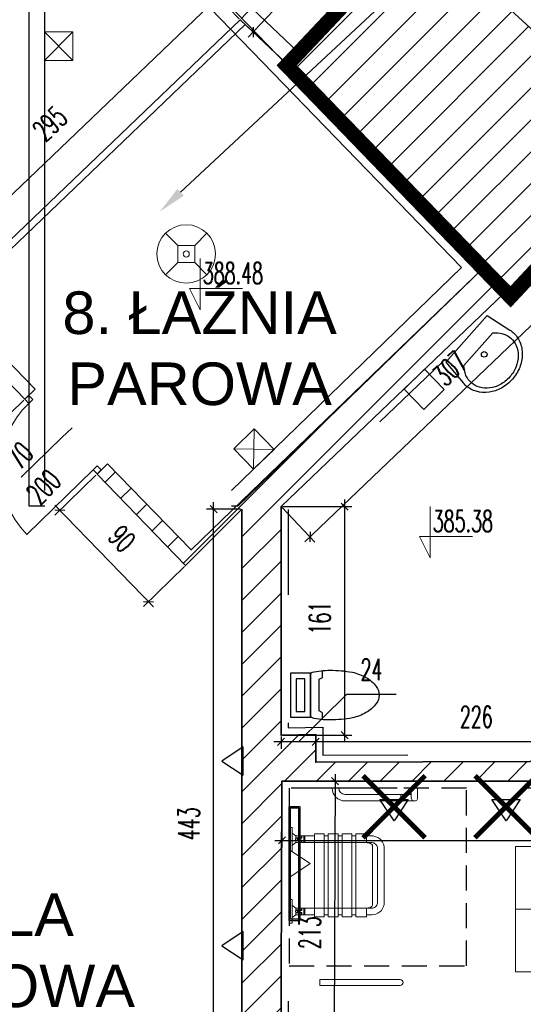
# Model space of a CAD drawing. Header units: millimetres. Extents: x 19887 to 192597, y -14203 to 39042.
# Tile 129 of 256: x 40458 to 40968, y -8599 to -7601. Entities that reach past the tile are written whole.
import ezdxf
from ezdxf import colors
from ezdxf.entities.mleader import LeaderData, LeaderLine
from ezdxf.math import Vec2, Vec3

# ---------------------------------------------------------------- set-up
doc = ezdxf.new("R2010")
doc.units = ezdxf.units.MM
doc.linetypes.add('ACAD_ISO03W100', pattern=[30, 12, -18])
doc.linetypes.add('DASHED2', pattern=[9.525, 6.35, -3.175])
doc.layers.get('Defpoints').update_dxf_attribs({"color": 4})
for name, color, linetype in [('A_DBA-RAMKI', 6, 'Continuous'), ('A_DBA_MEBLE', 5, 'Continuous'), ('A_DBA_WIDOK CIENKA', 1, 'Continuous'), ('A_DBA_WPUSTY SAN', 150, 'Continuous'), ('Sufit podwieszany', 252, 'Continuous'), ('Wymiarowanie', 3, 'Continuous'), ('Wypełnienie', 252, 'Continuous')]:
    doc.layers.add(name, color=color, linetype=linetype)
for name, color, linetype, lineweight in [('A_DBA_URZADZENIA SANITARNE', 5, 'Continuous', 25), ('Basen_rzut_poziom_1_obrys', 252, 'Continuous', 35), ('Drzwi', 2, 'Continuous', 5), ('koty wysokościowe', 252, 'Continuous', 0), ('PAS_wyposazenie', 5, 'Continuous', 5), ('PAS_WYPOSAŻENIE', 5, 'Continuous', 5), ('Schody', 252, 'Continuous', 5), ('Tabela', 1, 'Continuous', 0), ('USUNIĘCIA', 10, 'Continuous', 0), ('Ściany', 7, 'Continuous', 25)]:
    doc.layers.add(name, color=color, linetype=linetype, lineweight=lineweight)
doc.styles.add('ARIAL', font='arial.ttf')
doc.styles.add('ROMANS', font='romans.shx', dxfattribs={"width": 0.6})
doc.styles.get("Standard").update_dxf_attribs({"font": 'arial.ttf'})
doc.dimstyles.new('000001FB70622F18', dxfattribs={"dimtxt": 20, "dimasz": 5, "dimexe": 5, "dimexo": 1, "dimgap": 20, "dimtad": 1, "dimtoh": 1, "dimdec": 0, "dimtxsty": 'Standard', "dimblk": 'OBLIQUE', "dimcen": 0, "dimdle": 5, "dimclrd": 252, "dimclre": 252, "dimclrt": 252, "dimadec": 0, "dimazin": 0, "dimtfac": 1, "dimtdec": 0, "dimtmove": 0, "dimatfit": 3, "dimldrblk": 'OBLIQUE', "dimfxl": 150, "dimfxlon": 1, "dimlwd": 25, "dimlwe": 25, "dimarcsym": 1})

# ---------------------------------------------------------------- blocks, each defined once
blk = doc.blocks.new('_Oblique')
at = {"color": 0, "linetype": 'ByBlock', "lineweight": -2}
blk.add_line((-0.5, -0.5), (0.5, 0.5), dxfattribs=at)
blk = doc.blocks.new('*D610')
at = {"layer": 'Defpoints', "color": 0}
for p in [(3109.23, -2630.8), (3485.48, -2630.8), (3485.48, -2672.59)]:
    blk.add_point(p, dxfattribs=at)
at = {"layer": 'Wymiarowanie', "color": 252, "linetype": 'Continuous', "lineweight": 25}
for p, q in [((3109.23, -2631.8), (3109.23, -2677.59)), ((3485.48, -2631.8), (3485.48, -2677.59)), ((3104.23, -2672.59), (3490.48, -2672.59))]:
    blk.add_line(p, q, dxfattribs=at)
at = {"layer": 'Wymiarowanie', "color": 252, "linetype": 'ByBlock', "lineweight": 25, "xscale": 5, "yscale": 5, "zscale": 5, "rotation": 180}
blk.add_blockref('_Oblique', (3109.23, -2672.59), dxfattribs=at)
at = {"layer": 'Wymiarowanie', "color": 252, "linetype": 'ByBlock', "lineweight": 25, "xscale": 5, "yscale": 5, "zscale": 5}
blk.add_blockref('_Oblique', (3485.48, -2672.59), dxfattribs=at)
at = {"layer": 'Wymiarowanie', "color": 252, "insert": (3297.36, -2655.09), "char_height": 15, "attachment_point": 5, "style": 'ROMANS'}
blk.add_mtext('376', dxfattribs=at)
blk = doc.blocks.new('*D632')
at = {"layer": 'Defpoints', "color": 0}
for p in [(3132.98, -2603.19), (3132.98, -2617.54), (3359.14, -2616.77)]:
    blk.add_point(p, dxfattribs=at)
at = {"layer": 'Wymiarowanie', "color": 252, "linetype": 'Continuous', "lineweight": 25}
for p, q in [((3132.98, -2616.54), (3132.98, -2598.19)), ((3359.14, -2615.77), (3359.14, -2598.19)), ((3364.14, -2603.19), (3127.98, -2603.19))]:
    blk.add_line(p, q, dxfattribs=at)
at = {"layer": 'Wymiarowanie', "color": 252, "linetype": 'ByBlock', "lineweight": 25, "xscale": 5, "yscale": 5, "zscale": 5, "rotation": 180}
blk.add_blockref('_Oblique', (3132.98, -2603.19), dxfattribs=at)
at = {"layer": 'Wymiarowanie', "color": 252, "linetype": 'ByBlock', "lineweight": 25, "xscale": 5, "yscale": 5, "zscale": 5}
blk.add_blockref('_Oblique', (3359.14, -2603.19), dxfattribs=at)
at = {"layer": 'Wymiarowanie', "color": 252, "insert": (3246.06, -2585.69), "char_height": 15, "attachment_point": 5, "style": 'ROMANS'}
blk.add_mtext('226', dxfattribs=at)
blk = doc.blocks.new('*D646')
at = {"layer": 'Defpoints', "color": 0}
for p in [(3108.58, -2598.54), (3108.58, -2603.19), (3132.98, -2617.54)]:
    blk.add_point(p, dxfattribs=at)
at = {"layer": 'Wymiarowanie', "color": 252, "linetype": 'Continuous', "lineweight": 25}
for p, q in [((3154.75, -2569.83), (3120.78, -2603.19)), ((3189.75, -2569.83), (3154.75, -2569.83)), ((3132.98, -2616.54), (3132.98, -2598.19)), ((3137.98, -2603.19), (3103.58, -2603.19)), ((3108.58, -2599.54), (3108.58, -2608.19))]:
    blk.add_line(p, q, dxfattribs=at)
at = {"layer": 'Wymiarowanie', "color": 252, "linetype": 'ByBlock', "lineweight": 25, "xscale": 5, "yscale": 5, "zscale": 5, "rotation": 180}
blk.add_blockref('_Oblique', (3108.58, -2603.19), dxfattribs=at)
at = {"layer": 'Wymiarowanie', "color": 252, "linetype": 'ByBlock', "lineweight": 25, "xscale": 5, "yscale": 5, "zscale": 5}
blk.add_blockref('_Oblique', (3132.98, -2603.19), dxfattribs=at)
at = {"layer": 'Wymiarowanie', "color": 252, "insert": (3172.25, -2552.33), "char_height": 15, "attachment_point": 5, "style": 'ROMANS'}
blk.add_mtext('24', dxfattribs=at)
blk = doc.blocks.new('*D642')
at = {"layer": 'Defpoints', "color": 0}
for p in [(3108.58, -2437.65), (3153.41, -2437.65), (3108.58, -2598.54)]:
    blk.add_point(p, dxfattribs=at)
at = {"layer": 'Wymiarowanie', "color": 252, "linetype": 'Continuous', "lineweight": 25}
for p, q in [((3109.58, -2437.65), (3158.41, -2437.65)), ((3153.41, -2603.54), (3153.41, -2432.65)), ((3109.58, -2598.54), (3158.41, -2598.54))]:
    blk.add_line(p, q, dxfattribs=at)
at = {"layer": 'Wymiarowanie', "color": 252, "linetype": 'ByBlock', "lineweight": 25, "xscale": 5, "yscale": 5, "zscale": 5}
for p, rotation in [((3153.41, -2437.65), 90), ((3153.41, -2598.54), 270)]:
    blk.add_blockref('_Oblique', p, dxfattribs=dict(at, rotation=rotation))
at = {"layer": 'Wymiarowanie', "color": 252, "insert": (3135.91, -2516.11), "char_height": 15, "attachment_point": 5, "rotation": 90, "style": 'ROMANS'}
blk.add_mtext('161', dxfattribs=at)
blk = doc.blocks.new('*D658')
at = {"layer": 'Defpoints', "color": 0}
for p in [(3330.22, -2225.69), (3350.64, -2247.05), (3108.58, -2437.65)]:
    blk.add_point(p, dxfattribs=at)
at = {"layer": 'Wymiarowanie', "color": 252, "linetype": 'Continuous', "lineweight": 25}
for p, q in [((3330.91, -2226.42), (3354.09, -2250.66)), ((3125.39, -2462.46), (3354.25, -2243.59)), ((3109.27, -2438.38), (3132.46, -2462.62))]:
    blk.add_line(p, q, dxfattribs=at)
at = {"layer": 'Wymiarowanie', "color": 252, "linetype": 'ByBlock', "lineweight": 25, "xscale": 5, "yscale": 5, "zscale": 5}
for p, rotation in [((3350.64, -2247.05), 43.72184012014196), ((3129, -2459.01), 223.7218401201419)]:
    blk.add_blockref('_Oblique', p, dxfattribs=dict(at, rotation=rotation))
at = {"layer": 'Wymiarowanie', "color": 252, "insert": (3227.72, -2340.38), "char_height": 15, "attachment_point": 5, "rotation": 43.72184, "style": 'ROMANS'}
blk.add_mtext('307', dxfattribs=at)
blk = doc.blocks.new('*D665')
at = {"layer": 'Defpoints', "color": 0}
for p in [(3109.23, -2630.8), (3108.52, -2844.26), (3145.96, -2844.38)]:
    blk.add_point(p, dxfattribs=at)
at = {"layer": 'Wymiarowanie', "color": 252, "linetype": 'Continuous', "lineweight": 25}
for p, q in [((3146.69, -2625.93), (3145.94, -2849.38)), ((3110.23, -2630.81), (3151.67, -2630.94)), ((3109.52, -2844.26), (3150.96, -2844.4))]:
    blk.add_line(p, q, dxfattribs=at)
at = {"layer": 'Wymiarowanie', "color": 252, "linetype": 'ByBlock', "lineweight": 25, "xscale": 5, "yscale": 5, "zscale": 5}
for p, rotation in [((3146.67, -2630.93), 89.80982364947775), ((3145.96, -2844.38), 269.8098236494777)]:
    blk.add_blockref('_Oblique', p, dxfattribs=dict(at, rotation=rotation))
at = {"layer": 'Wymiarowanie', "color": 252, "insert": (3128.81, -2737.6), "char_height": 15, "attachment_point": 5, "rotation": 89.80982, "style": 'ROMANS'}
blk.add_mtext('213', dxfattribs=at)
blk = doc.blocks.new('*D660')
at = {"layer": 'Defpoints', "color": 0}
for p in [(3061.13, -2439.46), (3080.96, -2439.46), (3080.96, -2882.33)]:
    blk.add_point(p, dxfattribs=at)
at = {"layer": 'Wymiarowanie', "color": 252, "linetype": 'Continuous', "lineweight": 25}
for p, q in [((3079.96, -2439.46), (3056.13, -2439.46)), ((3061.13, -2887.33), (3061.13, -2434.46)), ((3079.96, -2882.33), (3056.13, -2882.33))]:
    blk.add_line(p, q, dxfattribs=at)
at = {"layer": 'Wymiarowanie', "color": 252, "linetype": 'ByBlock', "lineweight": 25, "xscale": 5, "yscale": 5, "zscale": 5}
for p, rotation in [((3061.13, -2439.46), 90), ((3061.13, -2882.33), 270)]:
    blk.add_blockref('_Oblique', p, dxfattribs=dict(at, rotation=rotation))
at = {"layer": 'Wymiarowanie', "color": 252, "insert": (3043.63, -2660.89), "char_height": 15, "attachment_point": 5, "rotation": 90, "style": 'ROMANS'}
blk.add_mtext('443', dxfattribs=at)
blk = doc.blocks.new('*D661')
at = {"layer": 'Defpoints', "color": 0}
for p in [(2978.85, -2414.89), (2952.78, -2440.23), (3041.35, -2479.21)]:
    blk.add_point(p, dxfattribs=at)
at = {"layer": 'Wymiarowanie', "color": 252, "linetype": 'Continuous', "lineweight": 25}
for p, q in [((2978.13, -2415.59), (2949.19, -2443.71)), ((3018.77, -2508.13), (2949.29, -2436.64)), ((3040.64, -2479.91), (3011.7, -2508.03))]:
    blk.add_line(p, q, dxfattribs=at)
at = {"layer": 'Wymiarowanie', "color": 252, "linetype": 'ByBlock', "lineweight": 25, "xscale": 5, "yscale": 5, "zscale": 5}
for p, rotation in [((2952.78, -2440.23), 134.1813808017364), ((3015.28, -2504.55), 314.1813808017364)]:
    blk.add_blockref('_Oblique', p, dxfattribs=dict(at, rotation=rotation))
at = {"layer": 'Wymiarowanie', "color": 252, "insert": (2996.58, -2460.19), "char_height": 15, "attachment_point": 5, "rotation": 314.18138, "style": 'ROMANS'}
blk.add_mtext('90', dxfattribs=at)
blk = doc.blocks.new('*D673')
at = {"layer": 'Defpoints', "color": 0}
for p in [(2866.84, -2298.76), (2838.04, -2326.61), (2928.11, -2362.12)]:
    blk.add_point(p, dxfattribs=at)
at = {"layer": 'Wymiarowanie', "color": 252, "linetype": 'Continuous', "lineweight": 25}
for p, q in [((2866.12, -2299.46), (2834.45, -2330.09)), ((2902.79, -2393.56), (2834.57, -2323.02)), ((2927.39, -2362.81), (2895.72, -2393.44))]:
    blk.add_line(p, q, dxfattribs=at)
at = {"layer": 'Wymiarowanie', "color": 252, "linetype": 'ByBlock', "lineweight": 25, "xscale": 5, "yscale": 5, "zscale": 5}
for p, rotation in [((2838.04, -2326.61), 134.0418661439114), ((2899.31, -2389.97), 314.0418661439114)]:
    blk.add_blockref('_Oblique', p, dxfattribs=dict(at, rotation=rotation))
at = {"layer": 'Wymiarowanie', "color": 252, "insert": (2881.26, -2346.12), "char_height": 15, "attachment_point": 5, "rotation": 314.04187, "style": 'ROMANS'}
blk.add_mtext('88', dxfattribs=at)
blk = doc.blocks.new('*D672')
at = {"layer": 'Defpoints', "color": 0}
for p in [(3064.38, -2078.9), (3079.77, -2094.98), (2866.84, -2298.76)]:
    blk.add_point(p, dxfattribs=at)
at = {"layer": 'Wymiarowanie', "color": 252, "linetype": 'Continuous', "lineweight": 25}
for p, q in [((2847.84, -2286.14), (3068, -2075.44)), ((3079.08, -2094.26), (3060.93, -2075.29)), ((2866.15, -2298.04), (2847.99, -2279.07))]:
    blk.add_line(p, q, dxfattribs=at)
at = {"layer": 'Wymiarowanie', "color": 252, "linetype": 'ByBlock', "lineweight": 25, "xscale": 5, "yscale": 5, "zscale": 5}
for p, rotation in [((3064.38, -2078.9), 43.74194515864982), ((2851.45, -2282.68), 223.7419451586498)]:
    blk.add_blockref('_Oblique', p, dxfattribs=dict(at, rotation=rotation))
at = {"layer": 'Wymiarowanie', "color": 252, "insert": (2945.82, -2168.15), "char_height": 15, "attachment_point": 5, "rotation": 43.74195, "style": 'ROMANS'}
blk.add_mtext('295', dxfattribs=at)
blk = doc.blocks.new('*D675')
at = {"layer": 'Defpoints', "color": 0}
for p in [(3079.77, -2094.98), (3121.29, -2118.33), (3113.38, -2126.71)]:
    blk.add_point(p, dxfattribs=at)
at = {"layer": 'Wymiarowanie', "color": 252, "linetype": 'Continuous', "lineweight": 25}
for p, q in [((3058.92, -2059.46), (3034.35, -2059.46)), ((3087.68, -2086.61), (3058.92, -2059.46)), ((3080.46, -2094.25), (3091.11, -2082.97)), ((3084.04, -2083.17), (3124.92, -2121.77)), ((3114.07, -2125.98), (3124.72, -2114.7))]:
    blk.add_line(p, q, dxfattribs=at)
at = {"layer": 'Wymiarowanie', "color": 252, "linetype": 'ByBlock', "lineweight": 25, "xscale": 5, "yscale": 5, "zscale": 5}
for p, rotation in [((3087.68, -2086.61), 136.6452159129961), ((3121.29, -2118.33), 316.6452159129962)]:
    blk.add_blockref('_Oblique', p, dxfattribs=dict(at, rotation=rotation))
at = {"layer": 'Wymiarowanie', "color": 252, "insert": (3041.64, -2041.96), "char_height": 15, "attachment_point": 5, "style": 'ROMANS'}
blk.add_mtext('46', dxfattribs=at)
blk = doc.blocks.new('*D676')
at = {"layer": 'Defpoints', "color": 0}
for p in [(3154.16, -2034.59), (3178.57, -2057.63), (3113.38, -2126.71)]:
    blk.add_point(p, dxfattribs=at)
at = {"layer": 'Wymiarowanie', "color": 252, "linetype": 'Continuous', "lineweight": 25}
for p, q in [((3085.54, -2107.31), (3157.59, -2030.95)), ((3177.84, -2056.94), (3150.52, -2031.16)), ((3112.65, -2126.02), (3085.33, -2100.24))]:
    blk.add_line(p, q, dxfattribs=at)
at = {"layer": 'Wymiarowanie', "color": 252, "linetype": 'ByBlock', "lineweight": 25, "xscale": 5, "yscale": 5, "zscale": 5}
for p, rotation in [((3154.16, -2034.59), 46.6601387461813), ((3088.97, -2103.67), 226.6601387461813)]:
    blk.add_blockref('_Oblique', p, dxfattribs=dict(at, rotation=rotation))
at = {"layer": 'Wymiarowanie', "color": 252, "insert": (3117.78, -2047.65), "char_height": 15, "attachment_point": 5, "rotation": 46.66014, "style": 'ROMANS'}
blk.add_mtext('95', dxfattribs=at)
blk = doc.blocks.new('siedzisko rzut')
at = {"layer": 'PAS_WYPOSAŻENIE', "color": 3}
for points in [[(8128.93, 369.88), (8128.93, 371.41)], [(8140.92, 371.41), (8128.93, 371.41)], [(8128.93, 369.88), (8140.93, 369.88)], [(8133.23, 367.89), (8131.78, 369.89)], [(8138.08, 369.9), (8136.63, 367.9)], [(8140.92, 371.41), (8140.93, 369.91)], [(8165.5, 371.41), (8165.5, 369.91)], [(8165.5, 371.41), (8177.5, 371.41)], [(8177.5, 369.88), (8165.5, 369.88)], [(8168.35, 369.9), (8169.8, 367.9)], [(8173.2, 367.89), (8174.65, 369.89)], [(8177.5, 369.88), (8177.5, 371.41)], [(8133.2, 367.89), (8134.5, 367.89)], [(8133.2, 358.51), (8133.2, 367.89)], [(8134.24, 365.14), (8133.2, 365.14)], [(8134.44, 364.89), (8133.2, 364.89)], [(8134.24, 365.14), (8134.24, 367.89)], [(8134.43, 367.64), (8134.45, 367.73), (8134.48, 367.81), (8134.52, 367.88), (8134.58, 367.95), (8134.64, 368), (8134.72, 368.05), (8134.8, 368.08), (8134.89, 368.09), (8134.97, 368.09), (8135.06, 368.08), (8135.14, 368.05), (8135.21, 368.01), (8135.28, 367.95), (8135.34, 367.89), (8135.38, 367.81), (8135.41, 367.73), (8135.43, 367.65), (8135.43, 367.65)], [(8135.43, 367.15), (8134.43, 367.14)], [(8135.43, 366.95), (8134.43, 366.94)], [(8134.43, 366.01), (8135.43, 366.01)], [(8134.44, 364.89), (8134.44, 367.64)], [(8135.3, 367.89), (8136.63, 367.89)], [(8135.44, 364.9), (8135.44, 367.65)], [(8136.63, 364.9), (8135.44, 364.9)], [(8135.69, 365.15), (8135.69, 367.9)], [(8136.63, 365.15), (8135.69, 365.15)], [(8136.63, 367.9), (8136.63, 363.84)], [(8169.8, 367.9), (8169.8, 363.84)], [(8171.13, 367.89), (8169.8, 367.89)], [(8169.8, 365.15), (8170.74, 365.15)], [(8169.8, 364.9), (8170.99, 364.9)], [(8170.74, 365.15), (8170.74, 367.9)], [(8170.99, 364.9), (8170.99, 367.65)], [(8171.99, 366.01), (8170.99, 366.01)], [(8171, 367.65), (8171.01, 367.73), (8171.05, 367.81), (8171.09, 367.89), (8171.15, 367.95), (8171.21, 368.01), (8171.29, 368.05), (8171.37, 368.08), (8171.46, 368.09), (8171.54, 368.09), (8171.63, 368.08), (8171.71, 368.05), (8171.78, 368), (8171.85, 367.95), (8171.91, 367.88), (8171.95, 367.81), (8171.98, 367.73), (8172, 367.64), (8172, 367.64)], [(8171, 367.15), (8172, 367.14)], [(8171, 366.95), (8172, 366.94)], [(8173.23, 367.89), (8171.93, 367.89)], [(8171.99, 364.89), (8171.99, 367.64)], [(8171.99, 364.89), (8173.23, 364.89)], [(8172.19, 365.14), (8172.19, 367.89)], [(8172.19, 365.14), (8173.23, 365.14)], [(8173.23, 358.51), (8173.23, 367.89)], [(8136.63, 363.9), (8133.2, 363.9)], [(8136.63, 363.39), (8133.24, 363.39)], [(8136.63, 363.9), (8136.63, 358.51)], [(8169.8, 363.9), (8169.8, 358.51)], [(8169.8, 363.9), (8173.23, 363.9)], [(8169.8, 363.39), (8173.19, 363.39)], [(8132.23, 353.51), (8132.23, 358.51)], [(8132.23, 358.51), (8174.23, 358.51)], [(8136.63, 358.51), (8136.63, 332.27)], [(8169.83, 358.51), (8169.83, 332.27)], [(8174.23, 356.47), (8174.23, 358.51)], [(8174.23, 353.51), (8174.23, 356.47)], [(8174.23, 353.51), (8132.23, 353.51)], [(8174.23, 351.51), (8132.23, 351.51)], [(8132.23, 346.51), (8132.23, 351.51)], [(8133.23, 352.4), (8133.23, 353.51)], [(8133.23, 351.51), (8133.23, 352.4)], [(8173.23, 352.4), (8173.23, 353.51)], [(8173.23, 351.51), (8173.23, 352.4)], [(8174.23, 346.51), (8174.23, 351.51)], [(8174.23, 346.51), (8132.23, 346.51)], [(8174.23, 344.51), (8132.23, 344.51)], [(8132.23, 339.5), (8132.23, 344.51)], [(8133.23, 345.51), (8133.23, 346.51)], [(8133.23, 344.51), (8133.23, 345.51)], [(8173.23, 345.51), (8173.23, 346.51)], [(8173.23, 344.51), (8173.23, 345.51)], [(8174.23, 339.5), (8174.23, 344.51)], [(8174.23, 339.5), (8132.23, 339.5)], [(8133.23, 338.5), (8133.23, 339.5)], [(8133.23, 339.5), (8133.23, 337.5)], [(8173.23, 338.5), (8173.23, 339.5)], [(8173.23, 339.5), (8173.23, 337.5)], [(8174.23, 337.5), (8132.23, 337.5)], [(8132.23, 335.73), (8132.23, 337.5)], [(8132.23, 332.1), (8132.23, 335.73)], [(8133.23, 337.5), (8133.23, 338.5)], [(8136.63, 335.8), (8136.63, 329.3)], [(8169.83, 335.8), (8169.83, 329.3)], [(8173.23, 337.5), (8173.23, 338.5)], [(8174.23, 335.73), (8174.23, 337.5)], [(8174.23, 332.1), (8174.23, 335.73)], [(8133.23, 332.1), (8132.23, 332.1)], [(8133.23, 332.1), (8133.23, 328.8)], [(8133.23, 332.1), (8136.63, 332.1)], [(8133.23, 330.8), (8133.23, 332.1)], [(8133.23, 332.1), (8133.23, 329.5)], [(8133.23, 329.5), (8133.23, 330.8)], [(8139.63, 323.1), (8138.51, 323.2), (8137.44, 323.49), (8136.43, 323.96), (8135.51, 324.6), (8134.72, 325.39), (8134.08, 326.3), (8133.61, 327.32), (8133.32, 328.39), (8133.23, 329.5)], [(8136.63, 332.27), (8136.65, 331.73), (8136.72, 331.2), (8136.83, 330.71), (8136.98, 330.26), (8137.16, 329.87), (8137.38, 329.56), (8137.61, 329.33), (8137.87, 329.18), (8138.13, 329.14)], [(8136.63, 330.8), (8136.63, 329.5)], [(8139.63, 326.5), (8139.11, 326.55), (8138.6, 326.69), (8138.13, 326.91), (8137.7, 327.21), (8137.33, 327.58), (8137.03, 328), (8136.81, 328.48), (8136.67, 328.98), (8136.63, 329.5)], [(8169.83, 329.5), (8169.78, 328.98), (8169.65, 328.48), (8169.42, 328), (8169.12, 327.58), (8168.75, 327.21), (8168.33, 326.91), (8167.85, 326.69), (8167.35, 326.55), (8166.83, 326.5)], [(8173.23, 329.5), (8173.13, 328.39), (8172.84, 327.32), (8172.37, 326.3), (8171.73, 325.39), (8170.94, 324.6), (8170.03, 323.96), (8169.02, 323.49), (8167.94, 323.2), (8166.83, 323.1)], [(8169.83, 332.27), (8169.8, 331.73), (8169.74, 331.2), (8169.63, 330.71), (8169.48, 330.26), (8169.29, 329.87), (8169.08, 329.56), (8168.84, 329.33), (8168.59, 329.18), (8168.33, 329.14)], [(8169.78, 330.47), (8169.78, 330.8)], [(8173.23, 332.1), (8169.83, 332.1)], [(8169.83, 330.8), (8169.83, 329.5)], [(8173.23, 330.8), (8173.23, 332.1)], [(8173.23, 332.1), (8174.23, 332.1)], [(8173.23, 332.1), (8173.23, 329.5)], [(8173.23, 329.5), (8173.23, 330.8)], [(8137.61, 329.14), (8153.91, 329.14)], [(8153.91, 326.5), (8139.63, 326.5)], [(8153.91, 329.14), (8168.33, 329.14)], [(8166.83, 326.5), (8153.91, 326.5)], [(8139.63, 323.1), (8153.91, 323.1)], [(8153.91, 323.1), (8166.83, 323.1)]]:
    blk.add_lwpolyline(points, dxfattribs=at)
blk = doc.blocks.new('POCHWYT ON')
at = {"layer": 'PAS_wyposazenie', "color": 3}
for p, q in [((-6.5, 36.8), (-6.5, 6.5)), ((-3.2, 36.8), (-3.2, 6.5)), ((-3.2, 8.45), (-6.5, 8.45)), ((-6.5, 1.65), (-6.5, 6.5)), ((-3.2, 6.5), (-3.2, 3.3)), ((-4.85, 3.3), (0, 3.3)), ((0, 0), (-4.85, 0))]:
    blk.add_line(p, q, dxfattribs=at)
for centre, radius, end in [((0, 36.8), 6.5, 180), ((0, 36.8), 3.2, 180), ((-4.85, 1.65), 1.65, 270)]:
    blk.add_arc(centre, radius, 90, end, dxfattribs=at)
blk = doc.blocks.new('G$C43BFB2C4')
at = {"layer": 'A_DBA_MEBLE', "color": 3, "linetype": 'DASHED2', "ltscale": 2}
blk.add_lwpolyline([(90, 90), (90, 0), (0, 0), (0, 90)], close=True, dxfattribs=at)
at = {"layer": 'A_DBA_MEBLE', "color": 3, "ltscale": 0.1, "rotation": 89.99999999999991}
blk.add_blockref('siedzisko rzut', (371.41, -8109.01), dxfattribs=at)
at = {"layer": 'A_DBA_WIDOK CIENKA', "color": 3, "xscale": -1, "rotation": 89.9999999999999}
blk.add_blockref('POCHWYT ON', (65.21, 0), dxfattribs=at)
blk = doc.blocks.new('G$CF5E15B28')
at = {"layer": 'Wypełnienie'}
h = blk.add_hatch(dxfattribs=at)
h.set_pattern_fill('ANSI31', color=253, scale=5, angle=90)
h.set_pattern_definition([(45, (3252.028, -2175.285), (-11.22532, 11.22532), [])])
h.paths.add_polyline_path([(3330.22, -2225.69), (3342.26, -2238.54), (3359.13, -2222.48), (3385.09, -2193.98), (3242.56, -2062.55), (3128.45, -1959.07), (3087.45, -1920.6), (3059.18, -1953.55), (3178.57, -2057.63), (3113.38, -2126.71), (3251.49, -2269.27), (3166.23, -2351.47), (3045.28, -2468.12), (2986.41, -2407.54), (2978.85, -2414.89), (3041.35, -2479.21), (3080.96, -2439.46), (3080.96, -2882.33), (3100.34, -2882.33), (3100.34, -2844.23), (3108.51, -2844.23), (3109.23, -2630.8), (3485.48, -2630.8), (3485.48, -2607.95), (3469.37, -2607.95), (3469.37, -2616.75), (3372.28, -2616.75), (3372.28, -2514.02), (3378.09, -2514.02), (3378.09, -2499.25), (3355.93, -2499.25), (3357.53, -2558.01), (3359.28, -2616.77), (3132.98, -2617.54), (3132.98, -2598), (3108.58, -2598.54), (3108.58, -2437.65)])
at = {"layer": 'Basen_rzut_poziom_1_obrys', "color": 253, "elevation": 0}
for points in [[(3080.9, -1914.79), (3739.47, -2516.77), (3739.86, -3060.82)], [(3113.38, -2126.71), (3171.16, -2065.51)], [(3113.38, -2126.71), (3079.77, -2094.98), (2866.84, -2298.76), (2928.11, -2362.12)], [(2935.39, -2355.04), (2877.37, -2295.34), (3083.25, -2098.27)], [(3113.38, -2126.71), (3251.49, -2269.27), (3080.96, -2433.67)], [(3359.13, -2222.48), (3342.26, -2238.54), (3330.22, -2225.69), (3108.58, -2437.65), (3108.58, -2598.54), (3132.98, -2598), (3132.98, -2617.54), (3359.14, -2616.77), (3355.93, -2499.25), (3378.09, -2499.25), (3378.09, -2514.02), (3372.28, -2514.02), (3372.28, -2616.75), (3469.37, -2616.75), (3469.37, -2607.95), (3485.48, -2607.95), (3485.48, -2630.8), (3109.23, -2630.8), (3108.52, -2844.26)], [(2928.11, -2362.12), (2935.39, -2355.04)], [(2928.11, -2362.12), (2930.98, -2359.33)], [(2979, -2414.74), (2986.41, -2407.54)], [(3080.96, -2433.67), (3045.28, -2468.12), (2986.41, -2407.54)], [(2979, -2414.74), (3041.35, -2479.21), (3080.96, -2439.46)], [(3080.96, -2847.54), (3080.96, -2439.46)]]:
    blk.add_lwpolyline(points, dxfattribs=at)
at = {"layer": 'Drzwi', "color": 253, "elevation": 0}
for points in [[(2928.11, -2362.12), (2930.98, -2359.33), (2933.77, -2362.2), (2930.9, -2364.98)], [(2976.34, -2411.75), (2979.21, -2408.96), (2982, -2411.83), (2979.13, -2414.62)]]:
    blk.add_lwpolyline(points, close=True, dxfattribs=at)
for points in [[(2954.32, -2389.08), (2961.49, -2382.11)], [(2954.32, -2389.08), (2925.63, -2416.96)], [(2929.58, -2457.19), (2976.34, -2411.75)]]:
    blk.add_lwpolyline(points, dxfattribs=at)
at = {"layer": 'Drzwi', "color": 253}
blk.add_arc((2976.34, -2411.75, 0), 65.21, 134.18138, 224.18138, dxfattribs=at)
at = {"layer": 'koty wysokościowe', "color": 253, "elevation": 0}
for points in [[(3051.55, -2262.91), (3051.55, -2299.15)], [(3044.05, -2284.15), (3051.55, -2284.15)], [(3051.55, -2299.15), (3044.05, -2284.15)], [(3051.55, -2284.15), (3081.55, -2284.15)], [(3213.5, -2437.46), (3213.5, -2473.7)], [(3206, -2458.7), (3213.5, -2458.7)], [(3213.5, -2473.7), (3206, -2458.7)], [(3213.5, -2458.7), (3243.5, -2458.7)]]:
    blk.add_lwpolyline(points, dxfattribs=at)
at = {"layer": 'Sufit podwieszany', "color": 253, "linetype": 'ACAD_ISO03W100', "ltscale": 5, "elevation": 0}
blk.add_lwpolyline([(3359.23, -2229.3), (3342.06, -2245.63), (3330.02, -2232.8), (3113.58, -2439.79), (3113.58, -2593.43), (3137.98, -2592.89), (3137.98, -2612.52), (3354, -2611.79), (3350.79, -2494.25), (3383.09, -2494.25), (3383.09, -2519.02), (3377.28, -2519.02), (3377.28, -2611.75), (3464.37, -2611.75), (3464.37, -2602.95), (3490.48, -2602.95), (3490.48, -2635.8), (3114.21, -2635.8), (3113.52, -2843.37)], dxfattribs=at)
at = {"layer": 'Tabela', "color": 253, "elevation": 0}
blk.add_lwpolyline([(3273.77, -2676.99), (3665.72, -2676.99), (3665.72, -2765.05), (3273.77, -2765.05)], close=True, dxfattribs=at)
blk.add_lwpolyline([(3273.77, -2721.02), (3665.72, -2721.02)], dxfattribs=at)
at = {"layer": 'Drzwi', "color": 253, "char_height": 15, "width": 190.2964, "attachment_point": 1, "rotation": 46.02447, "style": 'ROMANS'}
for s, insert in [('70', (2913.87, -2401.98, 0)), ('200', (2928.01, -2426.9, 0))]:
    blk.add_mtext(s, dxfattribs=dict(at, insert=insert))
at = {"layer": 'koty wysokościowe', "color": 253, "char_height": 15, "width": 21553.2844, "attachment_point": 1, "style": 'ROMANS'}
for s, insert in [('388.48', (3053.45, -2265.82, 0)), ('385.38', (3215.39, -2440.37, 0))]:
    blk.add_mtext(s, dxfattribs=dict(at, insert=insert))
at = {"layer": 'Wymiarowanie', "color": 253}
for base, p1, p2, angle, override, picture, middle, dimtype in [((3121.29, -2118.33, 0), (3079.77, -2094.98, 0), (3113.38, -2126.71, 0), 316.64522, {"dimtxt": 15, "dimgap": 10, "dimtxsty": 'ROMANS'}, '*D675', (3041.64, -2059.46, 0), 161), ((3154.16, -2034.59, 0), (3113.38, -2126.71, 0), (3178.57, -2057.63, 0), 46.66014, {"dimtxt": 15, "dimgap": 10, "dimtxsty": 'ROMANS'}, '*D676', (3130.5, -2059.66, 0), 161), ((3153.41, -2437.65, 0), (3108.58, -2598.54, 0), (3108.58, -2437.65, 0), 90, {"dimtxt": 15, "dimgap": 10, "dimtxsty": 'ROMANS'}, '*D642', (3153.41, -2516.11, 0), 160), ((3108.58, -2603.19, 0), (3132.98, -2617.54, 0), (3108.58, -2598.54, 0), 0, {"dimtxt": 15, "dimgap": 10, "dimtxsty": 'ROMANS', "dimtmove": 1}, '*D646', (3164.75, -2569.83, 0), 160)]:
    dim = blk.add_linear_dim(base=base, p1=p1, p2=p2, angle=angle, dimstyle='000001FB70622F18', override=override, dxfattribs=at)
    dim.commit()
    dim.dimension.update_dxf_attribs({"geometry": picture, "text_midpoint": middle, "dimtype": dimtype})
for p1, p2, distance, picture, middle in [((2866.84, -2298.76, 0), (3079.77, -2094.98, 0), 22.26, '*D672', (2945.82, -2168.15, 0)), ((3108.58, -2437.65, 0), (3330.22, -2225.69, 0), -29.55, '*D658', (3227.72, -2340.38, 0)), ((2928.11, -2362.12, 0), (2866.84, -2298.76, 0), 40.06, '*D673', (2881.26, -2346.12, 0)), ((3041.35, -2479.21, 0), (2978.85, -2414.89, 0), 36.35, '*D661', (2996.58, -2460.19, 0)), ((3080.96, -2882.33, 0), (3080.96, -2439.46, 0), 19.83, '*D660', (3043.63, -2660.89, 0)), ((3109.23, -2630.8, 0), (3108.52, -2844.26, 0), 37.44, '*D665', (3128.81, -2737.6, 0))]:
    dim = blk.add_aligned_dim(p1=p1, p2=p2, distance=distance, dimstyle='000001FB70622F18', override={"dimtxt": 15, "dimgap": 10, "dimtxsty": 'ROMANS'}, dxfattribs=at)
    dim.commit()
    dim.dimension.update_dxf_attribs({"geometry": picture, "text_midpoint": middle})
for base, p1, p2, override, picture, middle in [((3132.98, -2603.19, 0), (3359.14, -2616.77, 0), (3132.98, -2617.54, 0), {"dimtxt": 15, "dimgap": 10, "dimtxsty": 'ROMANS', "dimtmove": 1}, '*D632', (3246.06, -2585.69, 0)), ((3485.48, -2672.59, 0), (3109.23, -2630.8, 0), (3485.48, -2630.8, 0), {"dimtxt": 15, "dimgap": 10, "dimtxsty": 'ROMANS'}, '*D610', (3297.36, -2655.09, 0))]:
    dim = blk.add_linear_dim(base=base, p1=p1, p2=p2, angle=0, dimstyle='000001FB70622F18', override=override, dxfattribs=at)
    dim.commit()
    dim.dimension.update_dxf_attribs({"geometry": picture, "text_midpoint": middle})
at = {"layer": 'Schody', "color": 253}
ml = blk.add_multileader_mtext('Standard', dxfattribs=at)
ml.set_content('', color=253)
ml.set_leader_properties()
ml.build(insert=Vec2(0, 0))
ml.multileader.update_dxf_attribs({"text_top_attachment_type": 0, "text_bottom_attachment_type": 0, "dogleg_length": 0.8, "arrow_head_size": 20})
ctx = ml.context
ctx.base_point, ctx.char_height, ctx.arrow_head_size, ctx.landing_gap_size, ctx.plane_origin, ctx.plane_x_axis, ctx.plane_y_axis = Vec3(3435.54, -2013.4, 0), 0.4, 20, 0.2, Vec3(4012.18, -2391.74, 0), Vec3(1, 0, 0), Vec3(0, 1, 0)
ctx.attachment_type = 2
notes = []
notes.append((ctx, [(1, (1, 1, 0), (3255.33, -2013.4, 0), (1, 0, 0), 180.21, [(0, [(3023.26, -2230.01, 0)], 256, [])])]))
ctx.mtext.insert, ctx.mtext.text_direction, ctx.mtext.flow_direction = Vec3(3435.74, -2013.4, 0), Vec3(1, 0, 0), 5
for ctx, leaders in notes:
    for number, flags, end, landing, length, lines in leaders:
        leader = LeaderData()
        leader.index, (leader.has_last_leader_line, leader.has_dogleg_vector, leader.attachment_direction) = number, flags
        leader.last_leader_point, leader.dogleg_vector, leader.dogleg_length = Vec3(end), Vec3(landing), length
        for number, points, colour, breaks in lines:
            line = LeaderLine()
            line.index, line.vertices, line.color, line.breaks = number, Vec3.list(points), colors.encode_raw_color(colour), breaks
            leader.lines.append(line)
        ctx.leaders.append(leader)

msp = doc.modelspace()

# ---------------------------------------------------------------- linework, layer by layer
at = {"layer": 'A_DBA-RAMKI', "color": 210, "linetype": 'DASHED2', "ltscale": 10, "const_width": 15, "elevation": 0}
msp.add_lwpolyline([(40822.3, -7548.29), (40728.42, -7647.76), (40955.38, -7882.37), (41041.79, -7789.77), (41061.54, -7809.48), (41082.46, -7786.22), (41616.64, -8262.52), (41614.3, -9017.3), (42614.23, -9015.86), (42608.62, -10444.03), (41976.14, -10433.55), (41972.33, -10921.58), (41608.04, -10919.79), (41602.09, -11263.88)], dxfattribs=at)
at = {"layer": 'A_DBA_URZADZENIA SANITARNE', "color": 4}
for p, q in [((40889.86, -7948.68, 0), (40931.82, -7901.19, 0)), ((40931.82, -7901.19, 0), (40954.73, -7916.06, 0)), ((40908.16, -7951.9, 0), (40937.27, -7918.95, 0)), ((40889.86, -7948.68, 0), (40907.44, -7969.58, 0)), ((40764.29, -8261.23, 0), (40764.29, -8268.41, 0)), ((40752.65, -8264.22, 0), (40752.65, -8307.84, 0)), ((40760.82, -8269.73, 0), (40760.82, -8302.32, 0)), ((40764.29, -8303.52, 0), (40764.29, -8310.82, 0))]:
    msp.add_line(p, q, dxfattribs=at)
at = {"layer": 'A_DBA_URZADZENIA SANITARNE', "color": 4, "elevation": 0}
for points in [[(40954.73, -7916.06, -0.037015), (40957.88, -7918.46, -0.112687), (40964.82, -7928.13, -0.103282), (40967.3, -7940.85, -0.092276), (40964.71, -7953.83, -0.085761), (40957.24, -7965.93, -0.085761), (40946.15, -7974.83, -0.092276), (40933.59, -7979.01, -0.103282), (40920.66, -7978.11, -0.112687), (40910.2, -7972.41, -0.112687)], [(40937.27, -7918.95, -0.099658), (40947.48, -7919.73, -0.112687), (40955.68, -7924.2, -0.112687), (40961.13, -7931.79, -0.103282), (40963.16, -7942.21, -0.092276), (40960.98, -7953.12, -0.085761), (40954.54, -7963.55, -0.085761), (40944.98, -7971.22, -0.092276), (40934.42, -7974.73, -0.103282), (40923.84, -7974, -0.112687), (40915.64, -7969.53, -0.112687)], [(40915.64, -7969.53, -0.112687), (40910.19, -7961.94, -0.099658), (40908.16, -7951.9, -0.092276)], [(40910.2, -7972.41, -0.037015), (40907.44, -7969.58, -0.103282)], [(40752.65, -8264.22, -0.057377), (40754.12, -8262.9, -0.056606), (40772.37, -8260.83, -0.045865), (40794.96, -8262.84, -0.070345), (40808.78, -8268.14, -0.106153), (40819.17, -8277.23, -0.161551), (40822.06, -8285.96, -0.161551), (40819.17, -8294.7, -0.106153), (40808.78, -8303.78, -0.070345), (40794.96, -8309.09, -0.045841), (40772.37, -8311.23, -0.056606), (40754.12, -8309.15, -0.057377), (40752.65, -8307.84, -0.106153)], [(40760.93, -8270.06, -0.025426), (40764.29, -8268.41, -0.063736)], [(40764.29, -8303.52, -0.023646), (40761.15, -8302, -0.10715)]]:
    msp.add_lwpolyline(points, format="xyb", dxfattribs=at)
at = {"layer": 'A_DBA_URZADZENIA SANITARNE', "color": 3, "lineweight": 9, "elevation": 0}
for points in [[(40867.47, -7996.47), (40888.14, -7976.42), (40868.09, -7955.74), (40847.42, -7975.8)], [(40694.86, -8057), (40715.53, -8036.94), (40695.48, -8016.27), (40674.81, -8036.32)]]:
    msp.add_lwpolyline(points, close=True, dxfattribs=at)
at = {"layer": 'A_DBA_URZADZENIA SANITARNE', "color": 4, "elevation": 0}
for points in [[(40752.65, -8308.4), (40752.65, -8263.66), (40732.15, -8263.66), (40732.15, -8308.4)], [(40746.89, -8302.64), (40746.89, -8269.42), (40737.91, -8269.42), (40737.91, -8302.64)]]:
    msp.add_lwpolyline(points, close=True, dxfattribs=at)
for points in [[(40684.29, -8338.48), (40662.69, -8352.88), (40684.29, -8367.28), (40684.29, -8338.48)], [(40851.71, -8391.98), (40837.31, -8413.58), (40822.91, -8391.98), (40851.71, -8391.98)], [(40965.25, -8391.98), (40950.85, -8413.58), (40936.45, -8391.98), (40965.25, -8391.98)], [(40684.29, -8525.68), (40662.69, -8540.08), (40684.29, -8554.48), (40684.29, -8525.68)]]:
    msp.add_lwpolyline(points, dxfattribs=at)
at = {"layer": 'A_DBA_URZADZENIA SANITARNE', "color": 3, "lineweight": 9, "elevation": 0}
msp.add_lwpolyline([(40730.48, -8471.2), (40730.48, -8442.4), (40752.08, -8456.8), (40730.48, -8471.2)], dxfattribs=at)
msp.add_lwpolyline([(40843.44, -8580.3, 1), (40843.44, -8574.44), (40762.15, -8574.44), (40762.15, -8580.3)], format="xyb", close=True, dxfattribs=at)
at = {"layer": 'A_DBA_URZADZENIA SANITARNE', "color": 4}
msp.add_circle((40928.65, -7940.67, 0), 2.88, dxfattribs=at)
at = {"layer": 'A_DBA_WPUSTY SAN', "color": 3, "lineweight": 9}
for p, q in [((40605.52, -7817.94, 0), (40617.87, -7830.28, 0)), ((40635.15, -7830.28, 0), (40647.49, -7817.94, 0)), ((40617.87, -7847.56, 0), (40617.87, -7830.28, 0)), ((40617.87, -7830.28, 0), (40635.15, -7830.28, 0)), ((40635.15, -7830.28, 0), (40635.15, -7847.56, 0)), ((40605.52, -7859.9, 0), (40617.87, -7847.56, 0)), ((40635.15, -7847.56, 0), (40617.87, -7847.56, 0)), ((40635.15, -7847.56, 0), (40647.49, -7859.9, 0))]:
    msp.add_line(p, q, dxfattribs=at)
at = {"layer": 'A_DBA_WPUSTY SAN', "color": 3, "lineweight": 9, "elevation": 0}
msp.add_lwpolyline([(40482.8, -7613.88), (40511.6, -7613.88), (40511.6, -7642.68), (40482.8, -7642.68)], close=True, dxfattribs=at)
for points in [[(40482.8, -7613.88), (40511.6, -7642.68)], [(40482.8, -7642.68), (40511.6, -7613.88)], [(40694.86, -8057), (40695.48, -8016.27)], [(40674.81, -8036.32), (40715.53, -8036.94)]]:
    msp.add_lwpolyline(points, dxfattribs=at)
at = {"layer": 'A_DBA_WPUSTY SAN', "color": 150, "elevation": 0}
for points in [[(40742.01, -8399.2), (40730.49, -8399.2), (40730.49, -8514.4), (40742.01, -8514.4)], [(40740.57, -8400.64), (40731.93, -8400.64), (40731.93, -8512.96), (40740.57, -8512.96)]]:
    msp.add_lwpolyline(points, close=True, dxfattribs=at)
at = {"layer": 'A_DBA_WPUSTY SAN', "color": 3, "lineweight": 9}
for radius in [29.67, 3.09]:
    msp.add_circle((40626.51, -7838.92, 0), radius, dxfattribs=at)
at = {"layer": 'USUNIĘCIA', "elevation": 0}
for points, const_width in [([(40805.83, -8367.71), (40868.78, -8430.65)], 5), ([(40805.83, -8430.65), (40868.78, -8367.71)], 5), ([(40919.37, -8367.71), (40982.32, -8430.65)], 5), ([(40919.37, -8430.65), (40982.32, -8367.71)], 5), ([(40826.82, -8409.67), (40847.8, -8388.69)], 1.44), ([(40847.8, -8409.67), (40826.82, -8388.69)], 1.44), ([(40940.36, -8409.67), (40961.34, -8388.69)], 1.44), ([(40961.34, -8409.67), (40940.36, -8388.69)], 1.44)]:
    msp.add_lwpolyline(points, dxfattribs=dict(at, const_width=const_width))
at = {"layer": 'Ściany', "elevation": 0}
for points in [[(40483.13, -8094.52), (40467.29, -8094.52), (40467.29, -7518.52)], [(40467.29, -7518.52), (40604.23, -7518.52), (40928.09, -7852.85), (40678.93, -8094.51), (40672.51, -8094.51)], [(40483.13, -8078.68), (40483.13, -7534.36), (40597.52, -7534.36), (40905.7, -7852.5), (40672.51, -8078.67), (40672.51, -8078.67)]]:
    msp.add_lwpolyline(points, dxfattribs=at)

# ---------------------------------------------------------------- block references
at = {"xscale": 1.44, "yscale": 1.44, "zscale": 1.44}
msp.add_blockref('G$CF5E15B28', (36246.28, -4584.77, 0), dxfattribs=at)
at = {"layer": 'A_DBA_URZADZENIA SANITARNE', "color": 3, "lineweight": 9, "xscale": -2, "yscale": 2, "zscale": 2, "rotation": 179.9999999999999}
msp.add_blockref('G$C43BFB2C4', (40730.74, -8380.33, 0), dxfattribs=at)

# ---------------------------------------------------------------- texts
at = {"layer": 'A_DBA-RAMKI', "color": 3, "ltscale": 60, "char_height": 43.2, "width": 1545.592, "attachment_point": 5, "style": 'ARIAL'}
for s, insert in [('8. ŁAŹNIA\\PPAROWA', (40640.08, -7934.79, 0)), ('7. HALA\\PBASENOWA', (40400.26, -8545.01, 0))]:
    msp.add_mtext(s, dxfattribs=dict(at, insert=insert))

doc.saveas('drawing.dxf')
